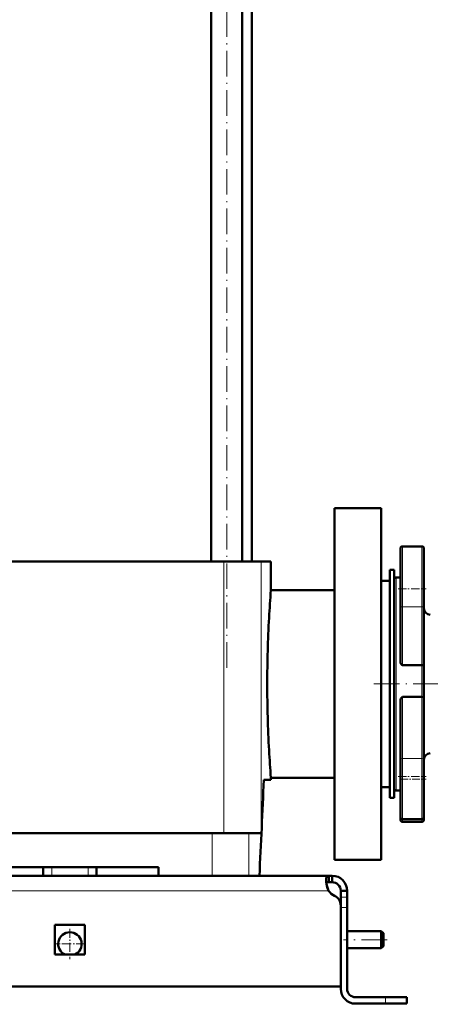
# Model space of a CAD drawing. Extents: x -2073 to 2460, y -1948 to 865.
# Tile 78 of 83: x 1907 to 2099, y -566 to -104. Entities that reach past the tile are written whole.
import ezdxf

# ---------------------------------------------------------------- set-up
doc = ezdxf.new("R2010")
doc.units = 0
doc.linetypes.add('DASHDOT', pattern=[18.5, 12, -3, 0.5, -3])

msp = doc.modelspace()

# ---------------------------------------------------------------- linework, layer by layer
at = {"color": 7, "linetype": 'DASHDOT', "lineweight": 18}
for p, q in [((2003.66, -408.52), (2003.66, 190.28)), ((2214.12, -416.12), (2070.12, -416.12)), ((2078.82, -536.12), (2058.42, -536.12))]:
    msp.add_line(p, q, dxfattribs=at)
at = {"color": 7, "lineweight": 50}
for p, q in [((1996.36, -358.62), (1996.36, 93.38)), ((2010.96, -358.62), (2010.96, 93.38)), ((2015.47, -358.62), (2015.47, 77.38)), ((2076.12, -333.62), (2054.12, -333.62)), ((2054.12, -333.62), (2054.12, -498.62)), ((2076.12, -333.62), (2076.12, -416.12)), ((2085.12, -352.55), (2085.12, -371.55)), ((2095.12, -351.55), (2086.12, -351.55)), ((2096.12, -379.58), (2096.12, -352.55)), ((1980.96, -358.62), (1857.87, -358.62)), ((2002.37, -358.62), (1980.96, -358.62)), ((2019.74, -358.62), (2002.37, -358.62)), ((2024.37, -358.62), (2019.74, -358.62)), ((2024.37, -372.12), (2024.37, -358.62)), ((2080.12, -362.62), (2082.12, -362.62)), ((2080.12, -469.62), (2080.12, -362.62)), ((2082.12, -469.62), (2082.12, -362.62)), ((2076.12, -367.72), (2080.12, -367.72)), ((2082.12, -367.12), (2082.12, -416.12)), ((2085.12, -366.12), (2083.12, -366.12)), ((2054.12, -372.12), (2024.37, -372.12)), ((2085.12, -371.55), (2085.12, -379.58)), ((2085.12, -405.62), (2085.12, -379.58)), ((2096.12, -379.58), (2096.12, -407.15)), ((2095.12, -407.28), (2086.12, -407.28)), ((2096.12, -422.39), (2096.12, -407.15)), ((2076.12, -416.12), (2076.12, -498.62)), ((2082.12, -416.12), (2082.12, -465.12)), ((2085.12, -451.51), (2085.12, -424.05)), ((2095.12, -422.23), (2086.12, -422.23)), ((2096.12, -422.39), (2096.12, -451.51)), ((2085.12, -451.51), (2085.12, -459.54)), ((2096.12, -478.54), (2096.12, -451.51)), ((2024.37, -461.12), (2021.02, -461.12)), ((2024.37, -460.12), (2054.12, -460.12)), ((2024.37, -461.12), (2024.37, -460.12)), ((2085.12, -459.54), (2085.12, -478.54)), ((2076.12, -464.52), (2080.12, -464.52)), ((2083.12, -466.12), (2085.12, -466.12)), ((2080.12, -469.62), (2082.12, -469.62)), ((2085.12, -478.54), (2085.12, -479.83)), ((2086.12, -479.54), (2095.12, -479.54)), ((2096.12, -479.83), (2096.12, -478.54)), ((2086.12, -480.83), (2095.12, -480.83)), ((1863.44, -486.12), (1996.8, -486.12)), ((1996.8, -486.12), (2014.01, -486.12)), ((2014.01, -486.12), (2019.74, -486.12)), ((2054.12, -498.62), (2076.12, -498.62)), ((1971.62, -502.12), (1888.62, -502.12)), ((1917.62, -506.12), (1917.62, -502.12)), ((1942.62, -506.12), (1942.62, -502.12)), ((1971.62, -502.12), (1971.62, -506.12)), ((1808.66, -506.12), (1930.12, -506.12)), ((2051.59, -506.12), (1930.12, -506.12)), ((1996.8, -506.12), (1971.62, -506.12)), ((2014.01, -506.12), (1996.8, -506.12)), ((2018.97, -506.12), (2014.01, -506.12)), ((2051.59, -506.12), (2051.59, -509.12)), ((2053.12, -506.12), (2051.59, -506.12)), ((2053.12, -506.12), (2053.12, -509.12)), ((2053.12, -509.12), (2051.59, -509.12)), ((2057.12, -513.12), (2057.12, -516.08)), ((2060.12, -513.12), (2057.12, -513.12)), ((2057.12, -516.08), (2057.12, -521.01)), ((2060.12, -513.12), (2060.12, -516.08)), ((2060.12, -516.08), (2060.12, -521.01)), ((2057.12, -520.05), (2057.12, -558.12)), ((2057.12, -559.12), (2057.12, -521.01)), ((2060.12, -521.01), (2060.12, -559.12)), ((1923.12, -529.12), (1930.12, -529.12)), ((1923.12, -529.12), (1923.12, -543.12)), ((1930.12, -529.12), (1937.12, -529.12)), ((1937.12, -529.12), (1937.12, -543.12)), ((2076.12, -532.12), (2060.12, -532.12)), ((2076.12, -532.12), (2076.12, -536.12)), ((2077.12, -533.12), (2076.12, -532.12)), ((2077.12, -533.12), (2077.12, -536.12)), ((2076.12, -540.12), (2060.12, -540.12)), ((2076.12, -536.12), (2076.12, -540.12)), ((2077.12, -539.12), (2076.12, -540.12)), ((2077.12, -536.12), (2077.12, -539.12)), ((1923.12, -543.12), (1930.12, -543.12)), ((1930.12, -543.12), (1923.12, -543.12)), ((1930.12, -543.12), (1937.12, -543.12)), ((1937.12, -543.12), (1930.12, -543.12)), ((1930.12, -558.12), (1803.12, -558.12)), ((1930.12, -558.12), (2057.12, -558.12)), ((2064.12, -563.12), (2078.12, -563.12)), ((2078.12, -563.12), (2088.12, -563.12)), ((2088.12, -563.12), (2088.12, -566.12)), ((2078.12, -566.12), (2064.12, -566.12)), ((2078.12, -566.12), (2088.12, -566.12))]:
    msp.add_line(p, q, dxfattribs=at)
at = {"color": 7, "lineweight": 18}
for p, q in [((2086.12, -371.55), (2086.12, -351.55)), ((2095.12, -351.55), (2095.12, -380)), ((2002.37, -358.62), (2002.37, -486.12)), ((2019.74, -358.62), (2019.74, -486.12)), ((2083.12, -416.12), (2083.12, -366.12)), ((2086.12, -380), (2086.12, -371.55)), ((2095.12, -380), (2086.12, -380)), ((2086.12, -380), (2086.12, -407.28)), ((2095.12, -407.28), (2095.12, -380)), ((2095.12, -407.28), (2095.12, -422.23)), ((2083.12, -466.12), (2083.12, -416.12)), ((2086.12, -422.23), (2086.12, -451.09)), ((2095.12, -451.09), (2095.12, -422.23)), ((2095.12, -451.09), (2086.12, -451.09)), ((2086.12, -459.54), (2086.12, -451.09)), ((2095.12, -451.09), (2095.12, -479.54)), ((2086.12, -479.54), (2086.12, -459.54)), ((2086.12, -480.83), (2086.12, -479.54)), ((2095.12, -479.54), (2095.12, -480.83)), ((1996.8, -486.12), (1996.8, -506.12)), ((2014.01, -486.12), (2014.01, -506.12)), ((1921.62, -506.12), (1921.62, -502.12)), ((1938.62, -506.12), (1938.62, -502.12)), ((1808.79, -513.12), (1930.12, -513.12)), ((2051.45, -513.12), (1930.12, -513.12)), ((2060.12, -516.08), (2057.12, -516.08)), ((2060.12, -521.01), (2057.12, -521.01)), ((2078.12, -563.12), (2078.12, -566.12))]:
    msp.add_line(p, q, dxfattribs=at)
at = {"color": 7, "linetype": 'DASHDOT', "lineweight": 18, "ltscale": 0.329999}
for p, q in [((2084.02, -371.55), (2097.22, -371.55)), ((2084.02, -459.54), (2097.22, -459.54))]:
    msp.add_line(p, q, dxfattribs=at)
at = {"color": 7, "linetype": 'DASHDOT', "lineweight": 18, "ltscale": 0.300018}
msp.add_line((2085.12, -460.83), (2097.12, -460.83), dxfattribs=at)
at = {"color": 7, "linetype": 'DASHDOT', "lineweight": 18, "ltscale": 0.120006}
msp.add_line((1921.62, -506.52), (1921.62, -501.72), dxfattribs=at)
at = {"color": 7, "linetype": 'DASHDOT', "lineweight": 18, "ltscale": 0.090021}
msp.add_line((2060.42, -521.01), (2056.82, -521.01), dxfattribs=at)
at = {"color": 7, "linetype": 'DASHDOT', "lineweight": 18, "ltscale": 0.357501}
for p, q in [((1930.12, -530.97), (1930.12, -545.27)), ((1937.27, -538.12), (1922.97, -538.12))]:
    msp.add_line(p, q, dxfattribs=at)
at = {"color": 7, "linetype": 'DASHDOT', "lineweight": 18, "ltscale": 0.090015}
msp.add_line((2078.12, -562.82), (2078.12, -566.42), dxfattribs=at)
at = {"color": 7, "lineweight": 50}
for points in [[(2086.12, -407.28), (2085.91, -407.24), (2085.72, -407.14), (2085.56, -406.99), (2085.44, -406.82), (2085.29, -406.54), (2085.2, -406.24), (2085.12, -405.62)], [(2096.12, -407.15), (2096.12, -407.16), (2096.11, -407.16), (2096.1, -407.18), (2096.03, -407.2), (2095.8, -407.25), (2095.12, -407.28)], [(2085.12, -424.05), (2085.17, -423.49), (2085.33, -422.96), (2085.55, -422.56), (2085.71, -422.4), (2085.9, -422.28), (2086.12, -422.23)], [(2095.12, -422.23), (2095.79, -422.27), (2096.02, -422.32), (2096.09, -422.35), (2096.11, -422.37), (2096.12, -422.38), (2096.12, -422.39)], [(2051.59, -506.12), (2051.33, -506.14), (2051.1, -506.2), (2050.84, -506.35), (2050.62, -506.58), (2050.46, -506.89), (2050.36, -507.17), (2050.3, -507.5), (2050.24, -508.27)], [(2050.24, -508.27), (2050.29, -509.15), (2050.44, -510.11), (2050.68, -511.1), (2051.01, -512.1), (2051.45, -513.12)], [(2051.59, -509.12), (2051.3, -509.14), (2051.04, -509.18), (2050.75, -509.3), (2050.53, -509.47), (2050.37, -509.71)], [(2050.37, -509.71), (2050.53, -509.47), (2050.75, -509.29), (2051.04, -509.18), (2051.3, -509.14), (2051.59, -509.12)], [(2051.45, -513.12), (2050.97, -512), (2050.61, -510.84), (2050.37, -509.71)]]:
    msp.add_lwpolyline(points, dxfattribs=at)
for centre, radius, start, end in [((2086.12, -352.55), 1, 90, 180), ((2095.12, -352.55), 1, 0, 90), ((2083.12, -367.12), 1, 90, 180), ((2594.3, -416.48), 571.65, 175.5501, 176.8446), ((2099.12, -380.62), 3, 180, 270), ((2587.97, -416.15), 565.31, 176.8428, 179.9977), ((2587.97, -416.1), 565.31, 180.0023, 183.1572), ((2594.26, -415.77), 571.61, 183.1553, 184.45), ((2099.12, -451.62), 3, 90, 180), ((-2098.85, -295.9), 4123.18, 357.07743, 357.7034), ((-2098.85, -295.9), 4123.18, 357.07743, 357.7034), ((2083.12, -465.12), 1, 180, 270), ((2086.12, -478.54), 1, 180, 270), ((2086.12, -479.83), 1, 180, 270), ((2095.12, -478.54), 1, 270, 360), ((2095.12, -479.83), 1, 270, 360), ((2053.12, -513.12), 7, 360, 90), ((2053.12, -513.12), 4, 360, 90), ((2057.24, -509.2), 7, 214.1283, 244.7303), ((2052.12, -520.05), 5, 0, 64.7303), ((1930.12, -538.12), 5.5, 294.6199, 245.4057), ((2064.12, -559.12), 7, 180, 270), ((2064.12, -559.12), 4, 180, 270)]:
    msp.add_arc(centre, radius, start, end, dxfattribs=at)
at = {"color": 7, "lineweight": 18}
for centre, major_axis, start_param, end_param in [((2086.12, -379.58), (1, 0), 3.141593, 4.712389), ((2095.12, -379.58), (-1, 0), 1.570796, 3.141593), ((2086.12, -451.51), (-1, 0), 4.712389, 6.283185), ((2095.12, -451.51), (1, 0), 0, 1.570796)]:
    msp.add_ellipse(centre, major_axis=major_axis, ratio=0.422618, start_param=start_param, end_param=end_param, dxfattribs=at)

doc.saveas('drawing.dxf')
